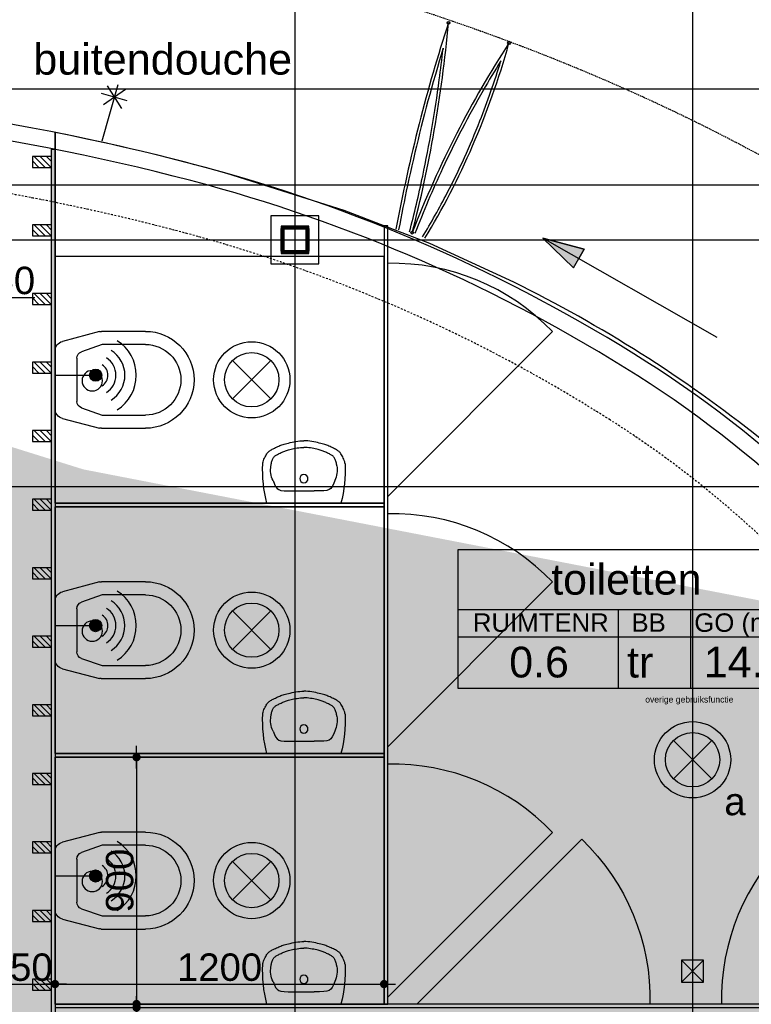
# Model space of a CAD drawing. Header units: metres. Extents: x 63115 to 703450, y -261936 to -53969.
# Tile 190 of 197: x 162428 to 165096, y -115349 to -111758. Entities that reach past the tile are written whole.
import ezdxf
from ezdxf.enums import TextEntityAlignment as Align

# ---------------------------------------------------------------- set-up
doc = ezdxf.new("R2010")
doc.units = ezdxf.units.M
doc.header["$PDMODE"] = 35
doc.header["$PDSIZE"] = 50
doc.linetypes.add('DASHDOT2', pattern=[12.7, 6.35, -3.175, 0, -3.175])
doc.linetypes.add('DASHED', pattern=[0.75, 0.5, -0.25])
doc.layers.get('0').update_dxf_attribs({"true_color": 0x83b7c5})
doc.layers.get('DEFPOINTS').update_dxf_attribs({"color": 6})
doc.layers.add('_00_GO', color=7, linetype='Continuous', true_color=0x36c9b3, transparency=0.8)
for name, color, linetype in [('_01-STRAMIENEN', 253, 'DASHDOT2'), ('_02-SECTION', 2, 'Continuous'), ('_02-section-thick', 3, 'Continuous'), ('_02Binnenwanden', 2, 'Continuous'), ('_02Constructie', 2, 'Continuous'), ('_03-PROJECTION', 1, 'Continuous'), ('_04-HIDDEN', 7, 'DASHED'), ('_05text200', 8, 'Continuous'), ('_06-DIMENSIONS', 7, 'Continuous'), ('_07Brandveiligheid', 8, 'Continuous'), ('_07Electra', 8, 'Continuous'), ('_09-HATCH', 7, 'Continuous'), ('_11-BLOCKS', 7, 'Continuous'), ('_13 natte ruimten', 253, 'Continuous'), ('_13-HUURDERS', 251, 'Continuous')]:
    doc.layers.add(name, color=color, linetype=linetype)
doc.layers.add('_01Hulplijnen', color=6, linetype='Continuous', plot=False)
doc.layers.add('_09_hatch_kleur', color=7, linetype='Continuous', true_color=0x36c4af)
doc.styles.add('NIO 1_50 klein', font='arial.ttf', dxfattribs={"height": 100})
doc.styles.add('NIOstandard', font='arial.ttf')
doc.dimstyles.new('NIO-50-KLEIN', dxfattribs={"dimtxt": 100, "dimasz": 10, "dimexe": 2, "dimexo": 5, "dimgap": 10, "dimtad": 1, "dimdec": 0, "dimzin": 0, "dimdsep": 46, "dimtxsty": 'NIOstandard', "dimblk1": 'MAATSTR', "dimblk2": 'MAATSTR', "dimsah": 1, "dimcen": 0, "dimdle": 1.5, "dimse1": 1, "dimse2": 1, "dimclrd": 7, "dimclre": 256, "dimclrt": 256, "dimazin": 0, "dimtfac": 1, "dimtdec": 0, "dimtofl": 0, "dimtmove": 1, "dimatfit": 2, "dimldrblk": 'MAATSTR', "dimfxl": 1, "dimtvp": 1, "dimtolj": 1, "dimtzin": 0, "dimarcsym": 0})

# ---------------------------------------------------------------- blocks, each defined once
blk = doc.blocks.new('bidet-t01')
at = {"layer": '_11-BLOCKS', "color": 252}
for p, q in [((-176.4, 168.8), (-176.4, 329.6)), ((-128.6, 171.7), (-128.6, 329.6)), ((129.2, 329.6), (129.2, 171.8)), ((176.9, 329.6), (176.9, 168.9)), ((-140.5, 26.7), (-175.6, 162.5)), ((-102.5, 96.7), (-128.6, 171.7)), ((129.2, 171.8), (102.6, 96.6)), ((176.1, 162.4), (140.5, 26.7)), ((78.6, 79.7), (-78.5, 79.7)), ((105.6, 0), (-105.6, 0))]:
    blk.add_line(p, q, dxfattribs=at)
blk.add_circle((-3, 135.8), 37.2, dxfattribs=at)
for centre, radius, start, end in [((0.9, 329.6), 177.3, 90.1953, 180), ((-0.3, 329.6), 177.3, 360, 89.8047), ((0.9, 329.6), 129.5, 90.2674, 180), ((-0.3, 329.6), 129.5, 360, 89.7326), ((-151, 168.8), 25.4, 180, 194.509), ((151.5, 168.9), 25.4, 345.2874, 0), ((-78.5, 105.1), 25.4, 199.2226, 270), ((78.6, 105.1), 25.4, 270, 340.5208), ((-105.6, 36.1), 36.1, 195.0001, 269.9999), ((105.6, 36.1), 36.1, 270.0001, 344.9999)]:
    blk.add_arc(centre, radius, start, end, dxfattribs=at)
blk = doc.blocks.new('w.c.+h')
at = {"layer": '_11-BLOCKS', "color": 252, "linetype": 'Continuous', "rotation": 1.483073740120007}
blk.add_blockref('bidet-t01', (0, 0), dxfattribs=at)
blk = doc.blocks.new('toilet 900x1200')
at = {"layer": '_04-HIDDEN', "color": 254, "elevation": 0}
blk.add_lwpolyline([(-450, 0), (450, 0), (450, 1200), (-450, 1200)], close=True, dxfattribs=at)
at = {"layer": '_11-BLOCKS', "ltscale": 0.8, "xscale": -1, "rotation": 1.483073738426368}
blk.add_blockref('w.c.+h', (0, 0, 0), dxfattribs=at)
blk = doc.blocks.new('fonteintje')
at = {"layer": '_13-HUURDERS'}
for p, q in [((-225, 0), (225, 0)), ((-62.5, -75), (62.5, -75))]:
    blk.add_line(p, q, dxfattribs=at)
for points in [[(-187.5, -137.5), (-179.1, -116.9), (-171.5, -101.4), (-163.3, -90.3), (-153.1, -82.8), (-139.4, -78.3), (-120.7, -76), (-95.6, -75.1), (-62.5, -75)], [(187.5, -137.5), (179.1, -116.9), (171.5, -101.4), (163.3, -90.3), (153.1, -82.8), (139.4, -78.3), (120.7, -76), (95.6, -75.1), (62.5, -75)], [(-200, -227.5), (-199.7, -232.5), (-198.9, -237.8), (-197.7, -243.5), (-196.2, -249.2), (-194.5, -255), (-192.5, -260.5), (-190.5, -265.6), (-188.5, -270.2), (-186.6, -274.2), (-184.7, -277.6), (-182.7, -280.5), (-180.6, -283.1), (-178.2, -285.4), (-175.5, -287.6), (-172.4, -289.8), (-168.8, -292.1), (-164.6, -294.5), (-159.9, -297.1), (-154.8, -299.8), (-149.5, -302.5), (-143.9, -305.2), (-138.3, -307.9), (-132.6, -310.5), (-127.1, -312.9), (-121.7, -315.2), (-116.4, -317.3), (-111, -319.2), (-105.3, -321.1), (-99.4, -323), (-93, -324.8), (-85.9, -326.6), (-78.1, -328.5), (-69.5, -330.5), (-60.2, -332.5), (-50.4, -334.5), (-40.2, -336.2), (-29.9, -337.7), (-19.7, -338.9), (-9.6, -339.7), (0, -340)], [(200, -227.5), (199.7, -232.5), (198.9, -237.8), (197.7, -243.5), (196.2, -249.2), (194.5, -255), (192.5, -260.5), (190.5, -265.6), (188.5, -270.2), (186.6, -274.2), (184.7, -277.6), (182.7, -280.5), (180.6, -283.1), (178.2, -285.4), (175.5, -287.6), (172.4, -289.8), (168.8, -292.1), (164.6, -294.5), (159.9, -297.1), (154.8, -299.8), (149.5, -302.5), (143.9, -305.2), (138.3, -307.9), (132.6, -310.5), (127.1, -312.9), (121.7, -315.2), (116.4, -317.3), (111, -319.2), (105.3, -321.1), (99.4, -323), (93, -324.8), (85.9, -326.6), (78.1, -328.5), (69.5, -330.5), (60.2, -332.5), (50.4, -334.5), (40.2, -336.2), (29.9, -337.7), (19.7, -338.9), (9.6, -339.7), (0, -340)], [(-250, -240), (-249.4, -246.1), (-247.9, -252.8), (-245.6, -260), (-242.7, -267.5), (-239.3, -275), (-235.8, -282.2), (-232.2, -288.9), (-228.7, -295), (-225.6, -300.2), (-222.7, -304.6), (-219.9, -308.3), (-217, -311.6), (-214, -314.5), (-210.6, -317.1), (-206.9, -319.8), (-202.5, -322.5), (-197.5, -325.4), (-191.9, -328.5), (-185.8, -331.7), (-179.4, -335), (-172.7, -338.3), (-165.9, -341.5), (-159.2, -344.6), (-152.5, -347.5), (-146, -350.2), (-139.6, -352.7), (-133.1, -355.1), (-126.4, -357.3), (-119.3, -359.5), (-111.5, -361.7), (-103.1, -364), (-93.8, -366.2), (-83.4, -368.6), (-72.2, -371), (-60.5, -373.3), (-48.3, -375.5), (-35.9, -377.3), (-23.6, -378.7), (-11.6, -379.7), (0, -380)], [(250, -240), (249.4, -246.1), (247.9, -252.8), (245.6, -260), (242.7, -267.5), (239.3, -275), (235.8, -282.2), (232.2, -288.9), (228.8, -295), (225.6, -300.2), (222.7, -304.6), (219.9, -308.3), (217, -311.6), (214, -314.5), (210.6, -317.1), (206.9, -319.8), (202.5, -322.5), (197.5, -325.4), (191.9, -328.5), (185.8, -331.7), (179.4, -335), (172.7, -338.3), (165.9, -341.5), (159.2, -344.6), (152.5, -347.5), (146, -350.2), (139.6, -352.7), (133.1, -355.1), (126.4, -357.3), (119.3, -359.5), (111.5, -361.7), (103.1, -364), (93.8, -366.2), (83.4, -368.6), (72.2, -371), (60.5, -373.3), (48.3, -375.5), (35.9, -377.3), (23.6, -378.7), (11.6, -379.7), (0, -380)]]:
    blk.add_lwpolyline(points, dxfattribs=at)
blk.add_circle((0, -150), 25, dxfattribs=at)
for centre, radius, start, end in [((568.9, -204), 819.7, 165.58904, 182.51723), ((-568.9, -204), 819.7, 357.48276, 14.41096), ((-54.2, -201.9), 148.1, 154.22433, 189.96104), ((54.2, -201.9), 148.1, 350.03894, 25.77567)]:
    blk.add_arc(centre, radius, start, end, dxfattribs=at)
blk = doc.blocks.new('kader_ruimte')
at = {"layer": '_05text200'}
for p, q in [((0, -313), (2304, -313)), ((832.6, -313), (832.6, -723.9)), ((1209.8, -313), (1209.8, -723.9)), ((1736.5, -313), (1736.5, -723.9)), ((0, -455.2), (2304, -455.2))]:
    blk.add_line(p, q, dxfattribs=at)
blk.add_lwpolyline([(0, 0), (2304, 0), (2304, -723.9), (0, -723.9)], close=True, dxfattribs=at)
at = {"layer": '_05text200', "char_height": 96, "width": 509.254, "style": 'NIOstandard'}
for s, insert, attachment_point in [('RUIMTENR', (76.6, -332.4), 1), ('BB', (991.9, -332.4), 2), ('GO (m²)', (1475.6, -332.4), 2), ('VG (m²)', (2002.2, -332.4), 2)]:
    blk.add_mtext(s, dxfattribs=dict(at, insert=insert, attachment_point=attachment_point))
at = {"layer": '_05text200', "style": 'NIOstandard'}
for tag, p in [('RUIMTENAAM', (875.9, -234.7)), ('RUIMTENR', (421.1, -666.2)), ('GO', (1497.3, -665.4)), ('VG', (1990.2, -665.4))]:
    blk.add_attdef(tag, text='', height=160, dxfattribs=at).set_placement(p, align=Align.CENTER)
blk.add_attdef('BB', (879.3, -666.7), '', height=160, dxfattribs=at)
at = {"layer": 'DEFPOINTS', "style": 'NIO 1_50 klein'}
blk.add_attdef('FUNCTIE', (974.3, -796.9), '', height=32, dxfattribs=at)
blk = doc.blocks.new('*U276')
at = {"layer": '_01-STRAMIENEN'}
for points in [[(2500, 5487.4), (2500, -4768.6)], [(3950, 5487.4), (3950, -4768.6)], [(-7899.8, 3400), (6883.2, 3400)], [(-7899.8, 3050), (6883.2, 3050)], [(-7899.8, 2850), (6883.2, 2850)], [(-7899.8, 1950), (6883.2, 1950)]]:
    blk.add_lwpolyline(points, dxfattribs=at)
blk.add_lwpolyline([(-5100, 0, 0.145418), (-4780.8, -1074.2, 0.10717), (-3648.9, -2193.2, 0.077335), (-2072, -2881.9, 0.064439), (0, -3150, 0.064439), (2072, -2881.9, 0.077335), (3648.9, -2193.2, 0.10717), (4780.8, -1074.2, 0.145418), (5100, 0, 0.145418), (4780.8, 1074.2, 0.10717), (3648.9, 2193.2, 0.077335), (2072, 2881.9, 0.064439), (0, 3150, 0.064439), (-2072, 2881.9, 0.077335), (-3648.9, 2193.2, 0.10717), (-4780.8, 1074.2, 0.145418)], format="xyb", close=True, dxfattribs=at)
at = {"layer": '_01Hulplijnen'}
for points in [[(2500, 5487.4), (2500, -4768.6)], [(3950, 5487.4), (3950, -4768.6)], [(-7899.8, 3400), (6883.2, 3400)], [(-7899.8, 3050), (6883.2, 3050)], [(-7899.8, 2850), (6883.2, 2850)], [(-7899.8, 1950), (6883.2, 1950)]]:
    blk.add_lwpolyline(points, dxfattribs=at)
blk.add_lwpolyline([(-5350, 0, 0.145418), (-4990.3, -1210.7, 0.10717), (-3783, -2404.2, 0.077335), (-2135.6, -3123.6, 0.064439), (0, -3400, 0.064439), (2135.6, -3123.6, 0.077335), (3783, -2404.2, 0.10717), (4990.3, -1210.7, 0.145418), (5350, 0, 0.145418), (4990.3, 1210.7, 0.10717), (3783, 2404.2, 0.077335), (2135.6, 3123.6, 0.064439), (0, 3400, 0.064439), (-2135.6, 3123.6, 0.077335), (-3783, 2404.2, 0.10717), (-4990.3, 1210.7, 0.145418)], format="xyb", close=True, dxfattribs=at)
at = {"layer": '_03-PROJECTION'}
blk.add_lwpolyline([(-5350, 0, 0.145418), (-4990.3, -1210.7, 0.10717), (-3783, -2404.2, 0.077335), (-2135.6, -3123.6, 0.064439), (0, -3400, 0.064439), (2135.6, -3123.6, 0.077335), (3783, -2404.2, 0.10717), (4990.3, -1210.7, 0.145418), (5350, 0, 0.145418), (4990.3, 1210.7, 0.10717), (3783, 2404.2, 0.077335), (2135.6, 3123.6, 0.064439), (0, 3400, 0.064439), (-2135.6, 3123.6, 0.077335), (-3783, 2404.2, 0.10717), (-4990.3, 1210.7, 0.145418)], format="xyb", close=True, dxfattribs=at)
blk.add_lwpolyline([(5087.4, 912.7, 0.035214), (4940, 1178, 0.10717), (3750.8, 2353.5, 0.077335), (2120.4, 3065.6, 0.064439), (0, 3340, 0.064439), (-2120.4, 3065.6, 0.03173), (-2816.6, 2834.2, 0.10717)], format="xyb", dxfattribs=at)
blk = doc.blocks.new('*U56')
at = {"layer": '_02Binnenwanden'}
blk.add_lwpolyline([(-6.5, -1658.9), (6.5, -1658.9), (6.5, 1178.3), (-6.5, 1178.3)], close=True, dxfattribs=at)
blk = doc.blocks.new('*U202')
at = {"layer": '_02Binnenwanden'}
blk.add_lwpolyline([(-6.5, -1222.3), (6.5, -1222.3), (6.5, -22.2), (-6.5, -22.2)], close=True, dxfattribs=at)
blk = doc.blocks.new('*U57')
at = {"layer": '_02Binnenwanden'}
blk.add_lwpolyline([(-6.5, -1222.3), (6.5, -1222.3), (6.5, -22.3), (-6.5, -22.3)], close=True, dxfattribs=at)
blk = doc.blocks.new('*U58')
at = {"layer": '_02Binnenwanden'}
blk.add_lwpolyline([(-6.5, -4532), (6.5, -4532), (6.5, -22.3), (-6.5, -22.3)], close=True, dxfattribs=at)
blk = doc.blocks.new('arrow')
at = {"layer": '_03-PROJECTION'}
h = blk.add_hatch(color=256, dxfattribs=at)
h.dxf.hatch_style = 1
h.paths.add_polyline_path([(-580.4, 39), (-580.4, -39), (-732, 0)])
for points in [[(0, 0), (-732, 0), (-580.4, 39), (-580.4, 0)], [(0, 0), (-732, 0), (-580.4, -39), (-580.4, 0)]]:
    blk.add_lwpolyline(points, dxfattribs=at)
blk.add_lwpolyline([(-580.4, 39), (-580.4, -39), (-732, 0)], close=True, dxfattribs=at)
blk = doc.blocks.new('*U79')
at = {"layer": '_09-HATCH', "ltscale": 3}
h = blk.add_hatch(dxfattribs=at)
h.set_pattern_fill('STEEL', color=256, scale=2, angle=-180, style=0)
h.set_pattern_definition([(225, (0, 0), (4.4901, -4.4901), []), (225, (-1e-15, -3.175), (4.49013, -4.49013), [])])
edge = h.paths.add_edge_path()
edge.add_line((-40, 50), (40, 50))
edge.add_arc((40, 40), 10, 0, 90, ccw=False)
edge.add_line((50, 40), (50, -40))
edge.add_arc((40, -40), 10, -90, 0, ccw=False)
edge.add_line((40, -50), (-40, -50))
edge.add_arc((-40, -40), 10, 180, 270, ccw=False)
edge.add_line((-50, -40), (-50, 40))
edge.add_arc((-40, 40), 10, 90, 180, ccw=False)
edge = h.paths.add_edge_path(flags=16)
edge.add_line((-37, 40), (37, 40))
edge.add_arc((37, 37), 3, 0, 90, ccw=False)
edge.add_line((40, 37), (40, -37))
edge.add_arc((37, -37), 3, -90, 0, ccw=False)
edge.add_line((37, -40), (-37, -40))
edge.add_arc((-37, -37), 3, 180, 270, ccw=False)
edge.add_line((-40, -37), (-40, 37))
edge.add_arc((-37, 37), 3, 90, 180, ccw=False)
at = {"layer": '_02Constructie'}
for points in [[(-40, 50), (40, 50, -0.414214), (50, 40), (50, -40, -0.414214), (40, -50), (-40, -50, -0.414214), (-50, -40), (-50, 40, -0.414214)], [(-37, 40), (37, 40, -0.414214), (40, 37), (40, -37, -0.414214), (37, -40), (-37, -40, -0.414214), (-40, -37), (-40, 37, -0.414214)]]:
    blk.add_lwpolyline(points, format="xyb", close=True, dxfattribs=at)
at = {"layer": '_03-PROJECTION', "color": 253}
blk.add_lwpolyline([(-87.5, -87.5), (87.5, -87.5), (87.5, 87.5), (-87.5, 87.5)], close=True, dxfattribs=at)
at = {"layer": 'DEFPOINTS'}
for points in [[(0, 87.5), (0, -87.5)], [(0, 50), (0, -50)], [(-87.5, 0), (87.5, 0)], [(-50, 0), (50, 0)]]:
    blk.add_lwpolyline(points, dxfattribs=at)
blk.add_lwpolyline([(-50, -50), (50, -50), (50, 50), (-50, 50)], close=True, dxfattribs=at)
blk = doc.blocks.new('MAATSTR')
at = {"linetype": 'Continuous'}
for p, q in [((0, 5), (0, -5)), ((-4.17, 0), (4.17, 0))]:
    blk.add_line(p, q, dxfattribs=at)
at = {"linetype": 'Continuous', "const_width": 1.5}
blk.add_lwpolyline([(-0.75, 0, 1), (0.75, 0, 1)], format="xyb", close=True, dxfattribs=at)
blk = doc.blocks.new('*D73')
at = {"layer": '_06-DIMENSIONS', "color": 7, "lineweight": -2, "transparency": 16777216}
blk.add_line((162316.8, -115274.8), (162546.8, -115274.8), dxfattribs=at)
at = {"layer": 'DEFPOINTS', "color": 0, "transparency": 16777216}
for p in [(162556.8, -115274.8), (162306.8, -115347.6), (162556.8, -115347.6)]:
    blk.add_point(p, dxfattribs=at)
at = {"layer": '_06-DIMENSIONS', "color": 7, "lineweight": -2, "transparency": 16777216, "xscale": 10, "yscale": 10, "zscale": 10, "rotation": 180}
blk.add_blockref('MAATSTR', (162306.8, -115274.8), dxfattribs=at)
at = {"layer": '_06-DIMENSIONS', "color": 7, "lineweight": -2, "transparency": 16777216, "xscale": 10, "yscale": 10, "zscale": 10}
blk.add_blockref('MAATSTR', (162556.8, -115274.8), dxfattribs=at)
at = {"layer": '_06-DIMENSIONS', "transparency": 16777216, "insert": (162431.8, -115213.8), "char_height": 100, "attachment_point": 5, "style": 'NIOstandard'}
blk.add_mtext('\\A1;250', dxfattribs=at)
blk = doc.blocks.new('*D74')
at = {"layer": '_06-DIMENSIONS', "color": 7, "lineweight": -2, "transparency": 16777216}
blk.add_line((162566.8, -115274.8), (163746.8, -115274.8), dxfattribs=at)
at = {"layer": 'DEFPOINTS', "color": 0, "transparency": 16777216}
for p in [(163756.8, -115274.8), (163756.8, -115274.8), (162556.8, -115347.6)]:
    blk.add_point(p, dxfattribs=at)
at = {"layer": '_06-DIMENSIONS', "color": 7, "lineweight": -2, "transparency": 16777216, "xscale": 10, "yscale": 10, "zscale": 10, "rotation": 180}
blk.add_blockref('MAATSTR', (162556.8, -115274.8), dxfattribs=at)
at = {"layer": '_06-DIMENSIONS', "color": 7, "lineweight": -2, "transparency": 16777216, "xscale": 10, "yscale": 10, "zscale": 10}
blk.add_blockref('MAATSTR', (163756.8, -115274.8), dxfattribs=at)
at = {"layer": '_06-DIMENSIONS', "transparency": 16777216, "insert": (163156.8, -115213.8), "char_height": 100, "attachment_point": 5, "style": 'NIOstandard'}
blk.add_mtext('\\A1;1200', dxfattribs=at)
blk = doc.blocks.new('*D77')
at = {"layer": '_06-DIMENSIONS', "color": 7, "lineweight": -2, "transparency": 16777216}
blk.add_line((162854.1, -114457.6), (162854.1, -115337.6), dxfattribs=at)
at = {"layer": 'DEFPOINTS', "color": 0, "transparency": 16777216}
for p in [(162556.8, -114447.6), (162556.8, -115347.6), (162854.1, -115347.6)]:
    blk.add_point(p, dxfattribs=at)
at = {"layer": '_06-DIMENSIONS', "color": 7, "lineweight": -2, "transparency": 16777216, "xscale": 10, "yscale": 10, "zscale": 10}
for p, rotation in [((162854.1, -114447.6), 90), ((162854.1, -115347.6), 270)]:
    blk.add_blockref('MAATSTR', p, dxfattribs=dict(at, rotation=rotation))
at = {"layer": '_06-DIMENSIONS', "transparency": 16777216, "insert": (162793.1, -114897.6), "char_height": 100, "attachment_point": 5, "rotation": 90, "style": 'NIOstandard'}
blk.add_mtext('\\A1;900', dxfattribs=at)
blk = doc.blocks.new('*D78')
at = {"layer": '_06-DIMENSIONS', "color": 7, "lineweight": -2, "transparency": 16777216}
blk.add_line((162854.1, -115370.6), (162854.1, -117050.6), dxfattribs=at)
at = {"layer": 'DEFPOINTS', "color": 0, "transparency": 16777216}
for p in [(162556.8, -115360.6), (162556.9, -117060.6), (162854.1, -117060.6)]:
    blk.add_point(p, dxfattribs=at)
at = {"layer": '_06-DIMENSIONS', "color": 7, "lineweight": -2, "transparency": 16777216, "xscale": 10, "yscale": 10, "zscale": 10}
for p, rotation in [((162854.1, -115360.6), 90), ((162854.1, -117060.6), 270)]:
    blk.add_blockref('MAATSTR', p, dxfattribs=dict(at, rotation=rotation))
at = {"layer": '_06-DIMENSIONS', "transparency": 16777216, "insert": (162793.1, -116210.6), "char_height": 100, "attachment_point": 5, "rotation": 90, "style": 'NIOstandard'}
blk.add_mtext('\\A1;1700', dxfattribs=at)
blk = doc.blocks.new('*D96')
at = {"layer": '_06-DIMENSIONS', "color": 7, "lineweight": -2, "transparency": 16777216}
for p, q in [((162231.8, -112838.8), (162252.2, -112770.7)), ((162252.2, -112770.7), (162483.4, -112770.7)), ((162166.8, -112838.8), (162296.8, -112838.8))]:
    blk.add_line(p, q, dxfattribs=at)
at = {"layer": 'DEFPOINTS', "color": 0, "transparency": 16777216}
for p in [(162306.8, -112838.8), (162306.8, -113160.6), (162156.8, -113521.6)]:
    blk.add_point(p, dxfattribs=at)
at = {"layer": '_06-DIMENSIONS', "color": 7, "lineweight": -2, "transparency": 16777216, "xscale": 10, "yscale": 10, "zscale": 10, "rotation": 180}
blk.add_blockref('MAATSTR', (162156.8, -112838.8), dxfattribs=at)
at = {"layer": '_06-DIMENSIONS', "color": 7, "lineweight": -2, "transparency": 16777216, "xscale": 10, "yscale": 10, "zscale": 10}
blk.add_blockref('MAATSTR', (162306.8, -112838.8), dxfattribs=at)
at = {"layer": '_06-DIMENSIONS', "transparency": 16777216, "insert": (162367.8, -112709.7), "char_height": 100, "attachment_point": 5, "style": 'NIOstandard'}
blk.add_mtext('\\A1;150', dxfattribs=at)
blk = doc.blocks.new('069 inbouwspot')
for points in [[(-70, 70), (70, -70)], [(70, 70), (-70, -70)]]:
    blk.add_lwpolyline(points)
for radius in [139, 99]:
    blk.add_circle((0, 0), radius)
blk = doc.blocks.new('bewegings_detector')
at = {"layer": '_07Electra'}
h = blk.add_hatch(color=256, dxfattribs=at)
edge = h.paths.add_edge_path()
edge.add_arc((148.1, 0), 22.2, 0, 360)
blk.add_lwpolyline([(0, 0), (148.1, 0)], dxfattribs=at)
blk.add_circle((148.1, 0), 22.2, dxfattribs=at)
for radius in [148.3, 106.8, 44.9, 74.1]:
    blk.add_arc((148.1, 0), radius, 301.9259, 58.0741, dxfattribs=at)
blk = doc.blocks.new('buitenkraan')
at = {"layer": '_07Electra'}
for p, q in [((-197.8, -36.4), (-132.7, 36.4)), ((-165.2, 48.8), (-165.2, -48.8)), ((0, 0), (-214.1, 0)), ((-203, 31), (-127.5, -31))]:
    blk.add_line(p, q, dxfattribs=at)
blk = doc.blocks.new('putje')
at = {"layer": '_02-SECTION'}
blk.add_lwpolyline([(-40, -40), (40, -40), (40, 40), (-40, 40)], close=True, dxfattribs=at)
at = {"layer": 'DEFPOINTS'}
for points in [[(-40, 40), (40, -40)], [(40, 40), (-40, -40)]]:
    blk.add_lwpolyline(points, dxfattribs=at)
blk = doc.blocks.new('*U200')
at = {"layer": '_09-HATCH'}
blk.add_hatch(color=253, dxfattribs=at).paths.add_polyline_path([(0, 0), (4829.9, 0), (4829.9, 12.5), (0, 12.5)])
at = {"layer": '_02-SECTION', "color": 1}
blk.add_lwpolyline([(0, 0), (4829.9, 0), (4829.9, 12.5), (0, 12.5)], close=True, dxfattribs=at)
blk = doc.blocks.new('*U201')
at = {"layer": '_03-PROJECTION'}
h = blk.add_hatch(dxfattribs=at)
h.set_pattern_fill('ANSI31', color=256, scale=5, angle=180)
h.set_pattern_definition([(225, (-162352.693, 117249.418), (11.2253202, -11.2253202), [])])
h.paths.add_polyline_path([(-20, 0), (20, 0), (20, 70), (-20, 70)])
h = blk.add_hatch(dxfattribs=at)
h.set_pattern_fill('ANSI31', color=256, scale=5, angle=180)
h.set_pattern_definition([(225, (-162102.693, 117249.418), (11.2253202, -11.2253202), [])])
h.paths.add_polyline_path([(230, 0), (270, 0), (270, 70), (230, 70)])
h = blk.add_hatch(dxfattribs=at)
h.set_pattern_fill('ANSI31', color=256, scale=5, angle=180)
h.set_pattern_definition([(225, (-161852.693, 117249.418), (11.2253202, -11.2253202), [])])
h.paths.add_polyline_path([(480, 0), (520, 0), (520, 70), (480, 70)])
h = blk.add_hatch(dxfattribs=at)
h.set_pattern_fill('ANSI31', color=256, scale=5, angle=180)
h.set_pattern_definition([(225, (-161602.693, 117249.418), (11.2253202, -11.2253202), [])])
h.paths.add_polyline_path([(730, 0), (770, 0), (770, 70), (730, 70)])
h = blk.add_hatch(dxfattribs=at)
h.set_pattern_fill('ANSI31', color=256, scale=5, angle=180)
h.set_pattern_definition([(225, (-161352.693, 117249.418), (11.2253202, -11.2253202), [])])
h.paths.add_polyline_path([(980, 0), (1020, 0), (1020, 70), (980, 70)])
h = blk.add_hatch(dxfattribs=at)
h.set_pattern_fill('ANSI31', color=256, scale=5, angle=180)
h.set_pattern_definition([(225, (-161102.693, 117249.418), (11.2253202, -11.2253202), [])])
h.paths.add_polyline_path([(1230, 0), (1270, 0), (1270, 70), (1230, 70)])
h = blk.add_hatch(dxfattribs=at)
h.set_pattern_fill('ANSI31', color=256, scale=5, angle=180)
h.set_pattern_definition([(225, (-160852.693, 117249.418), (11.2253202, -11.2253202), [])])
h.paths.add_polyline_path([(1480, 0), (1520, 0), (1520, 70), (1480, 70)])
h = blk.add_hatch(dxfattribs=at)
h.set_pattern_fill('ANSI31', color=256, scale=5, angle=180)
h.set_pattern_definition([(225, (-160602.693, 117249.418), (11.2253202, -11.2253202), [])])
h.paths.add_polyline_path([(1730, 0), (1770, 0), (1770, 70), (1730, 70)])
h = blk.add_hatch(dxfattribs=at)
h.set_pattern_fill('ANSI31', color=256, scale=5, angle=180)
h.set_pattern_definition([(225, (-160352.693, 117249.418), (11.2253202, -11.2253202), [])])
h.paths.add_polyline_path([(1980, 0), (2020, 0), (2020, 70), (1980, 70)])
h = blk.add_hatch(dxfattribs=at)
h.set_pattern_fill('ANSI31', color=256, scale=5, angle=180)
h.set_pattern_definition([(225, (-160102.693, 117249.418), (11.2253202, -11.2253202), [])])
h.paths.add_polyline_path([(2230, 0), (2270, 0), (2270, 70), (2230, 70)])
h = blk.add_hatch(dxfattribs=at)
h.set_pattern_fill('ANSI31', color=256, scale=5, angle=180)
h.set_pattern_definition([(225, (-159852.693, 117249.418), (11.2253202, -11.2253202), [])])
h.paths.add_polyline_path([(2480, 0), (2520, 0), (2520, 70), (2480, 70)])
h = blk.add_hatch(dxfattribs=at)
h.set_pattern_fill('ANSI31', color=256, scale=5, angle=180)
h.set_pattern_definition([(225, (-159602.693, 117249.418), (11.2253202, -11.2253202), [])])
h.paths.add_polyline_path([(2730, 0), (2770, 0), (2770, 70), (2730, 70)])
h = blk.add_hatch(dxfattribs=at)
h.set_pattern_fill('ANSI31', color=256, scale=5, angle=180)
h.set_pattern_definition([(225, (-159352.693, 117249.418), (11.2253202, -11.2253202), [])])
h.paths.add_polyline_path([(2980, 0), (3020, 0), (3020, 70), (2980, 70)])
at = {"layer": '_02Constructie'}
for points in [[(-20, 0), (20, 0), (20, 70), (-20, 70)], [(230, 0), (270, 0), (270, 70), (230, 70)], [(480, 0), (520, 0), (520, 70), (480, 70)], [(730, 0), (770, 0), (770, 70), (730, 70)], [(980, 0), (1020, 0), (1020, 70), (980, 70)], [(1230, 0), (1270, 0), (1270, 70), (1230, 70)], [(1480, 0), (1520, 0), (1520, 70), (1480, 70)], [(1730, 0), (1770, 0), (1770, 70), (1730, 70)], [(1980, 0), (2020, 0), (2020, 70), (1980, 70)], [(2230, 0), (2270, 0), (2270, 70), (2230, 70)], [(2480, 0), (2520, 0), (2520, 70), (2480, 70)], [(2730, 0), (2770, 0), (2770, 70), (2730, 70)], [(2980, 0), (3020, 0), (3020, 70), (2980, 70)]]:
    blk.add_lwpolyline(points, close=True, dxfattribs=at)

msp = doc.modelspace()

# ---------------------------------------------------------------- hatches: boundary and pattern name
at = {"layer": '_09_hatch_kleur'}
h = msp.add_hatch(dxfattribs=at)
h.set_pattern_fill('AR-SAND', color=256, scale=2)
h.set_pattern_definition([(37.5, (0, -20000), (-3.200063, 97.882647), [0, -77.216, 0, -86.36, 0, -82.55]), (7.5, (0, -20000), (89.90466, 143.36502), [0, -41.656, 0, -69.596, 0, -26.67]), (327.5, (-62.48, -20000), (158.198474, 0.287437), [0, -25.4, 0, -91.44, 0, -119.38]), (317.5, (-62.48, -20000), (152.71129, 44.58586), [0, -12.7, 0, -59.944, 0, -68.58])])
edge = h.paths.add_edge_path()
edge.add_spline(control_points=[(154795.4, -115410.6), (154795.4, -115475.7), (154797.9, -115540.8), (154810.7, -115704.3), (154824.3, -115802.6), (154863, -115998.4), (154888.2, -116095.8), (154950, -116289.1), (154986.6, -116385), (155071.2, -116574.9), (155119.1, -116668.8), (155225.9, -116854.1), (155284.8, -116945.4), (155413.4, -117125.1), (155483, -117213.3), (155632.4, -117386.3), (155712.3, -117471), (155881.9, -117636.3), (155971.5, -117716.9), (156160.2, -117873.6), (156259.3, -117949.6), (156466, -118096.8), (156573.8, -118167.8), (156797.4, -118304.6), (156913.3, -118370.3), (157152.5, -118495.9), (157275.9, -118555.8), (157529.3, -118669.5), (157659.4, -118723.2), (157925.7, -118824.4), (158061.8, -118871.7), (158339.2, -118959.7), (158480.6, -119000.4), (158767.7, -119074.7), (158913.5, -119108.4), (159208.6, -119168.7), (159357.9, -119195.3), (159659.3, -119241.1), (159811.4, -119260.4), (160117.4, -119291.6), (160271.3, -119303.5), (160580.2, -119319.8), (160735, -119324.2), (161044.9, -119325.5), (161199.9, -119322.5), (161509, -119308.8), (161663.2, -119298.3), (161969.8, -119269.8), (162122.3, -119251.8), (162424.7, -119208.6), (162574.6, -119183.3), (162870.9, -119125.6), (163017.4, -119093.2), (163306.1, -119021.3), (163448.3, -118981.9), (163727.6, -118896.4), (163864.7, -118850.2), (164133.1, -118751.4), (164264.3, -118698.7), (164520.2, -118587.3), (164644.8, -118528.4), (164886.7, -118404.9), (165004, -118340.3), (165230.5, -118205.5), (165339.8, -118135.3), (165549.7, -117990), (165650.3, -117914.8), (165842.3, -117759.8), (165933.7, -117680), (166106.8, -117516.2), (166188.5, -117432.2), (166341.6, -117260.5), (166413.1, -117172.8), (166545.5, -116994.3), (166606.3, -116903.5), (166717.1, -116719.2), (166767, -116625.7), (166855.6, -116436.6), (166894.3, -116340.9), (166960.2, -116148.2), (166987.5, -116051), (167030.4, -115855.6), (167046, -115757.4), (167065.7, -115560.5), (167069.7, -115461.8), (167065.9, -115264.6), (167058.2, -115166), (167031.1, -114969.5), (167011.7, -114871.6), (166961.4, -114676.9), (166930.5, -114580.2), (166876.3, -114438.3), (166857.4, -114392.5), (166837.2, -114347)], knot_values=[0, 0, 0, 0, 0.049956, 0.049956, 0.125657, 0.125657, 0.201359, 0.201359, 0.27706, 0.27706, 0.352762, 0.352762, 0.428463, 0.428463, 0.504165, 0.504165, 0.579866, 0.579866, 0.655568, 0.655568, 0.731269, 0.731269, 0.806971, 0.806971, 0.882672, 0.882672, 0.958373, 0.958373, 1.034075, 1.034075, 1.109776, 1.109776, 1.185478, 1.185478, 1.261179, 1.261179, 1.336881, 1.336881, 1.412582, 1.412582, 1.488284, 1.488284, 1.563985, 1.563985, 1.639687, 1.639687, 1.715388, 1.715388, 1.79109, 1.79109, 1.866791, 1.866791, 1.942492, 1.942492, 2.018194, 2.018194, 2.093895, 2.093895, 2.169597, 2.169597, 2.245298, 2.245298, 2.321, 2.321, 2.396701, 2.396701, 2.472403, 2.472403, 2.548104, 2.548104, 2.623806, 2.623806, 2.699507, 2.699507, 2.775208, 2.775208, 2.85091, 2.85091, 2.926611, 2.926611, 3.002313, 3.002313, 3.078014, 3.078014, 3.153716, 3.153716, 3.229417, 3.229417, 3.305119, 3.305119, 3.38082, 3.38082, 3.417128, 3.417128, 3.417128, 3.417128], degree=3, periodic=0)
edge.add_spline(control_points=[(166837.2, -114347), (166762.8, -114487.1), (166511.7, -114730.7), (166229, -114558.4), (166081.8, -114468.7)], knot_values=[0, 0, 0, 0, 423.601493, 884.083831, 884.083831, 884.083831, 884.083831], degree=3, periodic=0)
edge.add_ellipse((160931.8, -115410.6), major_axis=(-5357.2, 0), ratio=0.638322, start_angle=302.0464, end_angle=555.988, ccw=False)
edge.add_spline(control_points=[(158089.2, -112512.1), (157966, -112470.1), (157757.9, -112399.3), (157584.6, -112226.9), (157564.6, -112138.4)], knot_values=[0, 0, 0, 0, 392.194635, 662.43258, 662.43258, 662.43258, 662.43258], degree=3, periodic=0)
edge.add_spline(control_points=[(157564.6, -112138.4), (157468.5, -112178.6), (157374.2, -112220.6), (157157.4, -112322.9), (157036.3, -112384.7), (156801.9, -112514), (156688.6, -112581.4), (156470.2, -112721.6), (156365.2, -112794.3), (156164.1, -112944.6), (156068, -113022.2), (155885.3, -113181.7), (155798.7, -113263.7), (155635.5, -113431.5), (155558.9, -113517.4), (155416, -113692.6), (155349.8, -113782), (155228.2, -113963.5), (155172.8, -114055.7), (155073, -114242.6), (155028.7, -114337.2), (154951.4, -114528.3), (154918.4, -114624.8), (154863.9, -114819), (154842.5, -114916.8), (154811.2, -115113), (154801.4, -115211.5), (154796, -115343.6), (154795.4, -115377.1), (154795.4, -115410.6)], knot_values=[5.292916, 5.292916, 5.292916, 5.292916, 5.349058, 5.349058, 5.42476, 5.42476, 5.500461, 5.500461, 5.576162, 5.576162, 5.651864, 5.651864, 5.727565, 5.727565, 5.803267, 5.803267, 5.878968, 5.878968, 5.95467, 5.95467, 6.030371, 6.030371, 6.106073, 6.106073, 6.181774, 6.181774, 6.257476, 6.257476, 6.283185, 6.283185, 6.283185, 6.283185], degree=3, periodic=0)

# ---------------------------------------------------------------- linework, layer by layer
at = {"layer": '_00_GO'}
msp.add_lwpolyline([(162556.9, -117060.6), (165612.9, -117073.6, 0.054256), (165988.8, -116539.3, 0.114873), (166281.8, -115538.7), (166289, -115410.6, 0.126836), (165988.8, -114281.9), (165988.8, -114281.9, 0.097883), (165128.4, -113285, 0.053585), (164229.5, -112715.6), (163924.1, -112574.1), (163611.3, -112454.5), (163182.8, -112318.6, 0.019767), (162556.9, -112169.5)], format="xyb", close=True, dxfattribs=at)
at = {"layer": '_02-section-thick'}
msp.add_ellipse((160931.8, -115410.6), major_axis=(-6146.4, 0), ratio=0.638475, start_param=5.29256, end_param=9.702245, dxfattribs=at)
msp.add_open_spline([(154795.4, -115410.6), (154795.4, -115475.7), (154797.9, -115540.8), (154810.7, -115704.3), (154824.3, -115802.6), (154863, -115998.4), (154888.2, -116095.8), (154950, -116289.1), (154986.6, -116385), (155071.2, -116574.9), (155119.1, -116668.8), (155225.9, -116854.1), (155284.8, -116945.4), (155413.4, -117125.1), (155483, -117213.3), (155632.4, -117386.3), (155712.3, -117471), (155881.9, -117636.3), (155971.5, -117716.9), (156160.2, -117873.6), (156259.3, -117949.6), (156466, -118096.8), (156573.8, -118167.8), (156797.4, -118304.6), (156913.3, -118370.3), (157152.5, -118495.9), (157275.9, -118555.8), (157529.3, -118669.5), (157659.4, -118723.2), (157925.7, -118824.4), (158061.8, -118871.7), (158339.2, -118959.7), (158480.6, -119000.4), (158767.7, -119074.7), (158913.5, -119108.4), (159208.6, -119168.7), (159357.9, -119195.3), (159659.3, -119241.1), (159811.4, -119260.4), (160117.4, -119291.6), (160271.3, -119303.5), (160580.2, -119319.8), (160735, -119324.2), (161044.9, -119325.5), (161199.9, -119322.5), (161509, -119308.8), (161663.2, -119298.3), (161969.8, -119269.8), (162122.3, -119251.8), (162424.7, -119208.6), (162574.6, -119183.3), (162870.9, -119125.6), (163017.4, -119093.2), (163306.1, -119021.3), (163448.3, -118981.9), (163727.6, -118896.4), (163864.7, -118850.2), (164133.1, -118751.4), (164264.3, -118698.7), (164520.2, -118587.3), (164644.8, -118528.4), (164886.7, -118404.9), (165004, -118340.3), (165230.5, -118205.5), (165339.8, -118135.3), (165549.7, -117990), (165650.3, -117914.8), (165842.3, -117759.8), (165933.7, -117680), (166106.8, -117516.2), (166188.5, -117432.2), (166341.6, -117260.5), (166413.1, -117172.8), (166545.5, -116994.3), (166606.3, -116903.5), (166717.1, -116719.2), (166767, -116625.7), (166855.6, -116436.6), (166894.3, -116340.9), (166960.2, -116148.2), (166987.5, -116051), (167030.4, -115855.6), (167046, -115757.4), (167065.7, -115560.5), (167069.7, -115461.8), (167065.9, -115264.6), (167058.2, -115166), (167031.1, -114969.5), (167011.7, -114871.6), (166961.4, -114676.9), (166930.5, -114580.2), (166876.3, -114438.3), (166857.4, -114392.5), (166837.2, -114347)], degree=3, knots=[0, 0, 0, 0, 0.049956, 0.049956, 0.125657, 0.125657, 0.201359, 0.201359, 0.27706, 0.27706, 0.352762, 0.352762, 0.428463, 0.428463, 0.504165, 0.504165, 0.579866, 0.579866, 0.655568, 0.655568, 0.731269, 0.731269, 0.806971, 0.806971, 0.882672, 0.882672, 0.958373, 0.958373, 1.034075, 1.034075, 1.109776, 1.109776, 1.185478, 1.185478, 1.261179, 1.261179, 1.336881, 1.336881, 1.412582, 1.412582, 1.488284, 1.488284, 1.563985, 1.563985, 1.639687, 1.639687, 1.715388, 1.715388, 1.79109, 1.79109, 1.866791, 1.866791, 1.942492, 1.942492, 2.018194, 2.018194, 2.093895, 2.093895, 2.169597, 2.169597, 2.245298, 2.245298, 2.321, 2.321, 2.396701, 2.396701, 2.472403, 2.472403, 2.548104, 2.548104, 2.623806, 2.623806, 2.699507, 2.699507, 2.775208, 2.775208, 2.85091, 2.85091, 2.926611, 2.926611, 3.002313, 3.002313, 3.078014, 3.078014, 3.153716, 3.153716, 3.229417, 3.229417, 3.305119, 3.305119, 3.38082, 3.38082, 3.417128, 3.417128, 3.417128, 3.417128], dxfattribs=at)
at = {"layer": '_03-PROJECTION'}
for points in [[(162556.8, -113521.6), (162556.8, -112169.5)], [(162556.8, -114434.6), (162556.8, -113534.6)], [(162556.8, -115347.6), (162556.8, -114447.6)]]:
    msp.add_lwpolyline(points, dxfattribs=at)
for centre in [(163991.6, -111769.8), (164212.3, -111844), (163859.3, -112534.7)]:
    msp.add_circle(centre, 5.03, dxfattribs=at)
for centre, major_axis, start_param, end_param in [((167200.4, -114759.8), (1064, -5250.5), 3.983608, 4.147421), ((160195.8, -109572.6), (-2210.5, 4879.9), 3.808355, 3.983608), ((167154.2, -115902), (1629.2, -5103.5), 3.618084, 3.808355), ((160187.7, -108856.6), (-3086.4, 4378.8), 3.410267, 3.618084)]:
    msp.add_ellipse(centre, major_axis=major_axis, ratio=0.638322, start_param=start_param, end_param=end_param, dxfattribs=at)
for points, knots in [([(163971.5, -111866.6), (163978.2, -111842.4), (163956.6, -111913), (163901.1, -112107.7), (163869.7, -112234), (163830.7, -112416.2), (163819.9, -112470), (163809.8, -112524.2)], [3.9836082, 3.9836082, 3.9836082, 3.9836082, 4.031378, 4.031378, 4.1134814, 4.1134814, 4.1474214, 4.1474214, 4.1474214, 4.1474214]), ([(163849.6, -112532.2), (163867.1, -112465.4), (163883.1, -112397.4), (163921.8, -112214.2), (163942, -112097.1), (163963, -111940), (163967.7, -111902.3), (163971.9, -111864.5)], [3.8083549, 3.8083549, 3.8083549, 3.8083549, 3.8570414, 3.8570414, 3.9374711, 3.9374711, 3.9625963, 3.9625963, 3.9625963, 3.9625963]), ([(164182.8, -111908.4), (164160.6, -111943.8), (164138.9, -111979.9), (164065.3, -112107.4), (164016, -112202.3), (163934.2, -112377.8), (163900.4, -112457), (163868.6, -112538.4)], [3.6359749, 3.6359749, 3.6359749, 3.6359749, 3.6678943, 3.6678943, 3.7468063, 3.7468063, 3.8083549, 3.8083549, 3.8083549, 3.8083549]), ([(163896.8, -112550.1), (163928.6, -112498.2), (163958.7, -112444.8), (164030.9, -112305.7), (164070.6, -112218.1), (164134.3, -112056.1), (164159.8, -111983.2), (164182.8, -111908.4)], [3.4102665, 3.4102665, 3.4102665, 3.4102665, 3.4612729, 3.4612729, 3.5392622, 3.5392622, 3.600045, 3.600045, 3.600045, 3.600045])]:
    msp.add_open_spline(points, degree=3, knots=knots, dxfattribs=at)
at = {"layer": '_04-HIDDEN', "ltscale": 10}
msp.add_ellipse((160931.8, -115410.6), major_axis=(-6488.1, 0), ratio=0.638264, dxfattribs=at)
at = {"layer": '_13 natte ruimten', "color": 1, "elevation": 0}
for points in [[(163769.9, -113496.6), (164371, -112895.6, 0.209521), (163769.9, -112646.6, 1)], [(163769.9, -114409.6), (164371, -113808.6, 0.209521), (163769.9, -113559.6, 1)], [(163769.9, -115322.6), (164371, -114721.6, 0.209521), (163769.9, -114472.6, 1)], [(163876.5, -115347.6), (164477.6, -114746.6, -0.209521), (164726.5, -115347.6, -1)], [(165837.1, -115347.6), (165236, -114746.6, 0.209521), (164987.1, -115347.6, 1)]]:
    msp.add_lwpolyline(points, format="xyb", dxfattribs=at)

# ---------------------------------------------------------------- block references
at = {"xscale": -0.6, "yscale": 0.6, "rotation": 180}
for p in [(163464.3, -113521.6), (163464.3, -114434.6), (163464.3, -115347.6)]:
    msp.add_blockref('fonteintje', p, dxfattribs=at)
msp.add_blockref('putje', (164881.8, -115228.2))
at = {"layer": '_02-section-thick', "xscale": -1, "rotation": 150.3295741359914}
msp.add_blockref('arrow', (164971.2, -112916.7), dxfattribs=at)
at = {"layer": '_02Binnenwanden'}
msp.add_blockref('*U56', (163763.4, -113688.7, 0), dxfattribs=at)
at = {"layer": '_02Binnenwanden', "rotation": 90}
for name, p in [('*U202', (162534.6, -113528.1)), ('*U57', (162534.6, -114441.1)), ('*U58', (162534.6, -115354.1))]:
    msp.add_blockref(name, p, dxfattribs=at)
at = {"layer": '_02Constructie'}
msp.add_blockref('*U79', (163431.8, -112560.6), dxfattribs=at)
at = {"layer": '_03-PROJECTION'}
for name, p in [('*U276', (160931.8, -115410.6)), ('bewegings_detector', (162556.8, -113054.6)), ('bewegings_detector', (162556.7, -113967.6, 0)), ('bewegings_detector', (162556.8, -114880.6))]:
    msp.add_blockref(name, p, dxfattribs=at)
at = {"layer": '_03-PROJECTION', "rotation": 270}
for name, p in [('*U201', (162474.4, -112276.6)), ('toilet 900x1200', (162556.9, -113071.6)), ('toilet 900x1200', (162556.8, -113984.6, 0)), ('toilet 900x1200', (162556.8, -114897.6, 0))]:
    msp.add_blockref(name, p, dxfattribs=at)
at = {"layer": '_07Electra', "rotation": 254.2004612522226}
msp.add_blockref('buitenkraan', (162728.4, -112200.1), dxfattribs=at)
at = {"layer": '_07Electra'}
for p in [(163274.2, -113071.3), (163274.2, -113984.3), (164881.8, -114456.8), (163274.2, -114897.3)]:
    msp.add_blockref('069 inbouwspot', p, dxfattribs=at)
at = {"layer": '_11-BLOCKS', "xscale": -1, "rotation": 89.99999712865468}
msp.add_blockref('*U200', (162556.9, -112230.7), dxfattribs=at)
at = {"layer": '_13 natte ruimten'}
ref = msp.add_blockref('kader_ruimte', (164027.1, -113690.4), dxfattribs=dict(at, xscale=0.7, yscale=0.7, zscale=0.7))
ref.add_attrib('RUIMTENAAM', 'toiletten', dxfattribs={"layer": '_05text200', "height": 112, "style": 'NIOstandard'}).set_placement((164640.3, -113854.7), align=Align.CENTER)
ref.add_attrib('GO', '14.7', dxfattribs={"layer": '_05text200', "height": 112, "style": 'NIOstandard'}).set_placement((165075.3, -114156.1), align=Align.CENTER)
ref.add_attrib('BB', 'tr', (164642.7, -114157), dxfattribs={"layer": '_05text200', "height": 112, "style": 'NIOstandard'})
ref.add_attrib('RUIMTENR', '0.6', dxfattribs={"layer": '_05text200', "height": 112, "style": 'NIOstandard'}).set_placement((164321.9, -114156.7), align=Align.CENTER)
ref.add_attrib('FUNCTIE', 'overige gebruiksfunctie', (164709.2, -114248.2), dxfattribs={"layer": 'DEFPOINTS', "height": 22.4, "style": 'NIO 1_50 klein'})

# ---------------------------------------------------------------- texts
at = {"layer": '_07Brandveiligheid', "insert": (162472.4, -111845.9), "char_height": 300, "attachment_point": 1}
msp.add_mtext_dynamic_manual_height_columns('\\pi5.2016;{\\fArial|b0|i0|c0|p34;\\H0.375x;buitendouche}', width=932.214, gutter_width=1, heights=[0], dxfattribs=at)
at = {"layer": '_07Electra', "insert": (164997.5, -114559), "char_height": 100, "attachment_point": 1, "style": 'NIO 1_50 klein'}
msp.add_mtext_dynamic_manual_height_columns('a', width=117.747, gutter_width=1, heights=[0], dxfattribs=at)

# ---------------------------------------------------------------- dimensions: what is measured, and where the dimension line sits
at = {"layer": '_06-DIMENSIONS'}
for base, p1, p2, picture, middle in [((162306.8, -112838.8), (162156.8, -113521.6), (162306.8, -113160.6), '*D96', (162262.2, -112709.7)), ((162556.8, -115274.8), (162306.8, -115347.6), (162556.8, -115347.6), '*D73', (162431.8, -115213.8)), ((163756.8, -115274.8), (162556.8, -115347.6), (163756.8, -115274.8), '*D74', (163156.8, -115213.8))]:
    dim = msp.add_linear_dim(base=base, p1=p1, p2=p2, dimstyle='NIO-50-KLEIN', dxfattribs=at)
    dim.commit()
    dim.dimension.update_dxf_attribs({"geometry": picture, "text_midpoint": middle})
dim = msp.add_linear_dim(base=(162854.1, -115347.6), p1=(162556.8, -114447.6), p2=(162556.8, -115347.6), angle=90, dimstyle='NIO-50-KLEIN', dxfattribs=at)
dim.commit()
dim.dimension.update_dxf_attribs({"geometry": '*D77', "text_midpoint": (162793.1, -114897.6)})
dim = msp.add_linear_dim(base=(162854.1, -117060.6), p1=(162556.8, -115360.6), p2=(162556.9, -117060.6), angle=90, dimstyle='NIO-50-KLEIN', override={"dimfxlon": 1, "dimarcsym": 1}, dxfattribs=at)
dim.commit()
dim.dimension.update_dxf_attribs({"geometry": '*D78', "text_midpoint": (162793.1, -116210.6)})

doc.saveas('drawing.dxf')
